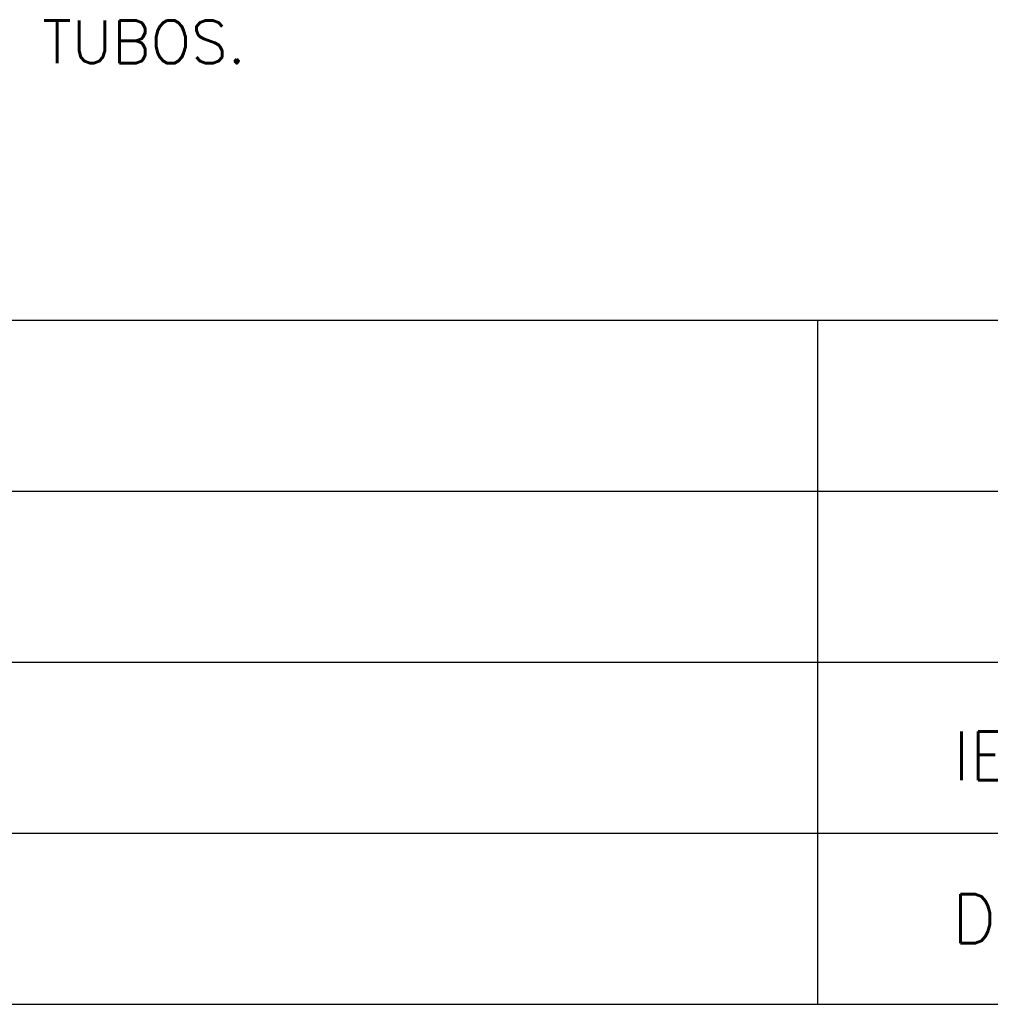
# Model space of a CAD drawing. Extents: x 671 to 2773, y 1614 to 3370.
# Tile 21 of 25: x 2539 to 2638, y 1920 to 2021. Entities that reach past the tile are written whole.
import ezdxf
from ezdxf.enums import TextEntityAlignment as Align

# ---------------------------------------------------------------- set-up
doc = ezdxf.new("R2010")
doc.units = 0
doc.header["$LTSCALE"] = 0.2
doc.header["$MEASUREMENT"] = 0
doc.layers.add('CARIMBO', color=7, linetype='CONTINUOUS')
doc.layers.add('LEGENDA_1', color=7, linetype='CONTINUOUS')
doc.styles.add('ROMANS', font='ROMANS.SHX')

msp = doc.modelspace()

# ---------------------------------------------------------------- linework, layer by layer
at = {"layer": 'CARIMBO', "color": 3}
for p, q in [((2310.53, 1989.86), (2748.03, 1989.86)), ((2310.53, 1972.36), (2748.03, 1972.36)), ((2310.53, 1954.86), (2748.03, 1954.86))]:
    msp.add_line(p, q, dxfattribs=at)
at = {"layer": 'CARIMBO', "color": 4}
for p, q in [((2620.53, 1919.86), (2620.53, 1989.86)), ((2310.53, 1937.36), (2748.03, 1937.36)), ((2310.53, 1919.86), (2748.03, 1919.86))]:
    msp.add_line(p, q, dxfattribs=at)

# ---------------------------------------------------------------- texts
at = {"layer": 'CARIMBO', "color": 2, "style": 'ROMANS'}
for s, p in [('IESÚ', (2641.78, 1946.11)), ('DES.', (2641.78, 1928.61))]:
    msp.add_text(s, height=5, dxfattribs=at).set_placement(p, align=Align.MIDDLE)
at = {"layer": 'LEGENDA_1', "color": 2, "style": 'ROMANS'}
msp.add_text('5 - CORTAR E DOBRAR FERROS ONDE INTERFERIREM COM PASSAGEM DE TUBOS.', height=4.375, dxfattribs=at).set_placement((2321.26, 2016.14, 28.34))

doc.saveas('drawing.dxf')
